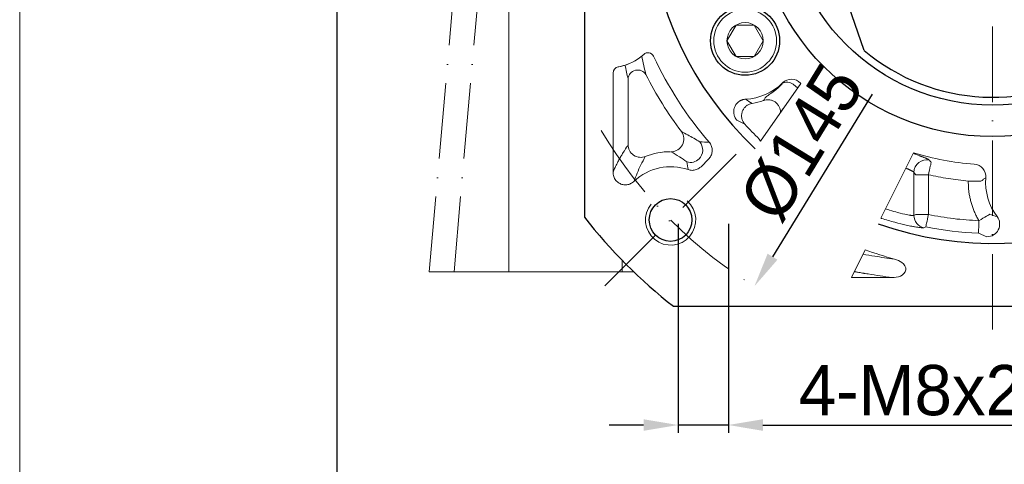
# Model space of a CAD drawing. Header units: millimetres. Extents: x 6154 to 7003, y -654 to -54.
# Tile 2 of 10: x 6154 to 6311, y -380 to -310. Entities that reach past the tile are written whole.
import ezdxf

# ---------------------------------------------------------------- set-up
doc = ezdxf.new("R2010")
doc.units = ezdxf.units.MM
doc.header["$PDSIZE"] = -5
doc.linetypes.add('ACAD_ISO10W100', pattern=[18, 12, -3, 0, -3])
doc.layers.get('0').update_dxf_attribs({"lineweight": 18})
doc.layers.get('Defpoints').update_dxf_attribs({"lineweight": 18})
for name, color, linetype, lineweight in [('中心线层', 7, 'ACAD_ISO10W100', 0), ('图框_外框线', 7, 'Continuous', 18), ('尺寸线层', 3, 'Continuous', 18), ('标注线', 7, 'Continuous', 18), ('粗实线', 7, 'Continuous', 40), ('细实线', 7, 'Continuous', 18)]:
    doc.layers.add(name, color=color, linetype=linetype, lineweight=lineweight)
doc.styles.add('工程字', font='txt')
doc.dimstyles.new('ISO-25', dxfattribs={"dimtxt": 8, "dimasz": 4, "dimexe": 1.25, "dimexo": 0.625, "dimgap": 1.7, "dimtad": 1, "dimtxsty": '工程字', "dimcen": 2, "dimdle": 8, "dimadec": 0, "dimazin": 0, "dimtfac": 1, "dimtmove": 0, "dimatfit": 3, "dimfxl": 1, "dimarcsym": 0})

# ---------------------------------------------------------------- blocks, each defined once
blk = doc.blocks.new('*X16')
at = {"layer": 'Defpoints', "color": 0}
for p in [(6239.3, -290.34), (6379.3, -290.34), (6390.26, -323.88), (6347.84, -328.88), (6373.3, -354.33)]:
    blk.add_point(p, dxfattribs=at)
at = {"layer": '尺寸线层', "color": 0, "lineweight": -2}
blk.add_line((6379.93, -290.34), (6398.18, -290.34), dxfattribs=at)
blk.add_arc((6309.3, -290.34), 87.63, 317.6157, 357.3843, dxfattribs=at)
at = {"layer": '尺寸线层', "color": 0}
for points in [[(6397.5, -294.36), (6396.17, -294.33), (6396.93, -290.34)], [(6373.55, -348.95), (6374.51, -349.87), (6371.26, -352.3)]]:
    blk.add_solid(points, dxfattribs=at)
at = {"layer": '尺寸线层', "color": 0, "insert": (6384.99, -321.69), "char_height": 8, "attachment_point": 5, "rotation": 67.5, "style": '工程字'}
blk.add_mtext('\\A1;45%%d', dxfattribs=at)
blk = doc.blocks.new('*X25')
at = {"layer": 'Defpoints', "color": 0}
for p in [(6347.22, -228.55), (6271.39, -352.14)]:
    blk.add_point(p, dxfattribs=at)
at = {"layer": '尺寸线层', "color": 0, "lineweight": -2}
blk.add_line((6290.12, -321.61), (6274.27, -347.45), dxfattribs=at)
at = {"layer": '尺寸线层', "color": 0}
blk.add_solid([(6273.48, -346.97), (6275.05, -347.93), (6271.39, -352.14)], dxfattribs=at)
at = {"layer": '尺寸线层', "color": 0, "insert": (6278.94, -329.31), "char_height": 8.5, "attachment_point": 5, "rotation": 58.4699, "style": '工程字'}
blk.add_mtext('\\A1;{\\H0.9412x;%%C145}', dxfattribs=at)
blk = doc.blocks.new('*X26')
at = {"layer": 'Defpoints', "color": 0}
for p in [(6259.23, -341.61), (6267.23, -341.61), (6259.23, -374.23)]:
    blk.add_point(p, dxfattribs=at)
at = {"layer": '尺寸线层', "color": 0, "lineweight": -2}
for p, q in [((6259.23, -342.23), (6259.23, -375.48)), ((6267.23, -342.23), (6267.23, -375.48)), ((6253.73, -374.23), (6248.23, -374.23)), ((6267.23, -374.23), (6259.23, -374.23)), ((6272.73, -374.23), (6320.29, -374.23))]:
    blk.add_line(p, q, dxfattribs=at)
at = {"layer": '尺寸线层', "color": 0}
for points in [[(6253.73, -375.15), (6253.73, -373.31), (6259.23, -374.23)], [(6272.73, -373.31), (6272.73, -375.15), (6267.23, -374.23)]]:
    blk.add_solid(points, dxfattribs=at)
at = {"layer": '尺寸线层', "color": 0, "insert": (6299.26, -368.73), "char_height": 8.5, "attachment_point": 5, "style": '工程字'}
blk.add_mtext('\\A1;{\\H0.9412x;4-M8x20\\P}', dxfattribs=at)

msp = doc.modelspace()

# ---------------------------------------------------------------- linework, layer by layer
for p, q in [((6232.3005, -349.3418), (6232.3005, -249.9328)), ((6232.3005, -349.8418), (6232.3005, -249.9328)), ((6248.8762, -333.9821), (6248.8762, -318.2349)), ((6251.2677, -319.1552), (6251.2677, -329.6702)), ((6264.0694, -331.9358), (6262.8769, -333.1283)), ((6250.3028, -348.0064), (6250.3028, -349.8418)), ((6250.3028, -348.0072), (6250.3028, -349.8418)), ((6219.6053, -349.8417), (6249.8005, -349.8417)), ((6250.3028, -349.8418), (6235.3029, -349.8418)), ((6250.3028, -349.8418), (6252.1541, -349.8418)), ((6286.8199, -350.7683), (6293.2951, -350.7683))]:
    msp.add_line(p, q)
at = {"color": 7, "linetype": 'Continuous', "lineweight": 15}
for p, q in [((6275.8703, -319.7954), (6275.8765, -319.8635)), ((6278.7134, -319.8966), (6278.7159, -319.8232)), ((6275.5261, -324.4678), (6275.5261, -324.5169)), ((6268.5768, -325.7051), (6269.8541, -326.3778)), ((6272.1386, -328.7294), (6272.3383, -329.095)), ((6296.7884, -334.0368), (6296.7884, -340.8846)), ((6297.0795, -334.4044), (6296.7884, -334.0368)), ((6297.0795, -334.4044), (6299.0767, -334.4044)), ((6299.0767, -334.4044), (6299.0767, -340.7464)), ((6297.0795, -340.7464), (6296.7884, -340.8846)), ((6297.0795, -340.7464), (6299.0767, -340.7464)), ((6298.3785, -342.8414), (6298.6793, -342.7052)), ((6307.0547, -343.7247), (6308.3911, -344.2708))]:
    msp.add_line(p, q, dxfattribs=at)
for points in [[(6299.5272, -332.4586), (6299.5146, -332.5128), (6299.4863, -332.6349), (6299.4434, -332.8206), (6299.3872, -333.0632), (6299.3199, -333.3539), (6299.2439, -333.6824), (6299.1618, -334.0368), (6299.0767, -334.4044)], [(6307.4369, -335.4489), (6307.3813, -335.4478), (6307.256, -335.4454), (6307.0654, -335.4417), (6306.8165, -335.4369), (6306.5181, -335.4312), (6306.181, -335.4247), (6305.8173, -335.4178), (6305.44, -335.4105)], [(6298.6793, -342.7052), (6298.6893, -342.6562), (6298.7135, -342.537), (6298.751, -342.352), (6298.8005, -342.1079), (6298.8602, -341.8139), (6298.9278, -341.4806), (6299.0009, -341.1204), (6299.0767, -340.7464)], [(6307.1388, -341.7277), (6307.1227, -342.109), (6307.1073, -342.4762), (6307.093, -342.816), (6307.0803, -343.1158), (6307.0699, -343.3645), (6307.0619, -343.5532), (6307.0568, -343.6747), (6307.0547, -343.7247)], [(6307.1388, -341.7277), (6307.4616, -341.5323), (6307.7728, -341.344), (6308.0613, -341.1694), (6308.3166, -341.0149), (6308.5296, -340.8859), (6308.6926, -340.7872), (6308.7999, -340.7223), (6308.8475, -340.6935)]]:
    msp.add_lwpolyline(points, dxfattribs=at)
at = {"lineweight": 15}
for centre, start, end in [((6254.4305, -315.9965), 25.057765, 132.500056), ((6249.8762, -318.2349), 99.847428, 180)]:
    msp.add_arc(centre, 1, start, end, dxfattribs=at)
at = {"color": 7, "linetype": 'Continuous', "lineweight": 15}
for centre, radius, start, end in [((6248.3325, -309.3418), 8.0261, 278.570149, 308.126206), ((6248.3325, -309.3418), 8.0261, 279.847428, 312.500056), ((6309.3028, -290.3418), 53.4303, 222.411462, 225.927722), ((6298.7925, -334.0455), 2.0041, 76.752593, 179.750984), ((6298.7904, -340.8822), 2.002, 180.066391, 258.125367), ((6309.3028, -290.3418), 53.4303, 258.531535, 267.588538)]:
    msp.add_arc(centre, radius, start, end, dxfattribs=at)
for centre, radius, start, end in [((6309.3028, -290.3418), 59.5734, 205.057765, 220.746969), ((6309.3028, -290.3418), 61.9649, 207.003596, 216.90813), ((6258.0375, -341.607), 10.8649, 90, 111.812672), ((6258.0375, -341.607), 8.4734, 70.865406, 133.2348), ((6309.3028, -290.3418), 59.5734, 250.089795, 254.803456)]:
    msp.add_arc(centre, radius, start, end)
for centre, major_axis, ratio, start_param, end_param in [((6252.762, -319.1552), (-1.4585, -0.3502), 0.93641458, 3.392601, 6.03217696), ((6258.1626, -328.7503), (0.9025, 1.7848), 0.98101458, 3.60769667, 5.81708129), ((6261.1594, -330.465), (1.9348, 0.5066), 0.99490252, 4.18532168, 5.23945629)]:
    msp.add_ellipse(centre, major_axis=major_axis, ratio=ratio, start_param=start_param, end_param=end_param)
for points in [[(6254.0934, -318.4767), (6253.8766, -317.5247), (6253.6598, -316.5728), (6253.4453, -315.558)], [(6250.7672, -316.9897), (6250.9272, -317.71), (6251.094, -318.4318), (6251.2677, -319.1552)], [(6264.17, -329.2265), (6263.6798, -329.2163), (6263.1864, -329.204), (6262.69, -329.1895)], [(6260.815, -333.6017), (6260.7592, -333.1925), (6260.6943, -332.7865), (6260.6219, -332.3835)]]:
    msp.add_open_spline(points, degree=3)
for points in [[(6275.8703, -319.7954), (6274.3053, -321.3534), (6272.1848, -322.2856), (6269.9802, -322.3974)], [(6278.7134, -319.8966), (6278.7183, -319.9039), (6278.7231, -319.9112), (6278.7279, -319.9185)], [(6278.7615, -319.8703), (6278.7463, -319.8546), (6278.7311, -319.8389), (6278.7159, -319.8232)], [(6269.9802, -322.3974), (6270.3312, -322.6341), (6270.6788, -322.8522), (6271.0238, -323.0561)], [(6271.0238, -323.0561), (6271.6501, -322.9589), (6272.257, -322.8037), (6272.8501, -322.5894)], [(6272.8501, -322.5894), (6272.925, -322.4592), (6272.9994, -322.327), (6273.073, -322.1927)], [(6296.7015, -330.8997), (6299.8447, -331.875), (6303.0969, -332.4868), (6306.3793, -332.7154)], [(6299.2518, -332.0947), (6299.3435, -332.2165), (6299.4353, -332.3378), (6299.5272, -332.4586)], [(6310.0228, -341.0696), (6308.6901, -339.3072), (6308.0413, -337.0811), (6308.2306, -334.8788)], [(6308.8475, -340.6935), (6309.2254, -340.8268), (6309.6158, -340.9528), (6310.0228, -341.0696)]]:
    msp.add_open_spline(points, degree=3, dxfattribs=at)
for points, knots in [([(6278.7159, -319.8232), (6278.3489, -319.4422), (6277.8244, -319.2164), (6276.772, -319.2065), (6276.2444, -319.4219), (6275.8703, -319.7954)], [0, 0, 0, 0, 1.57341693, 1.57341693, 3.14683386, 3.14683386, 3.14683386, 3.14683386]), ([(6278.2463, -320.6101), (6278.2091, -320.5701), (6278.0484, -320.4055), (6277.7434, -320.147), (6277.3198, -319.8898), (6276.8922, -319.7218), (6276.4897, -319.6578), (6276.1298, -319.6967), (6275.9601, -319.8085), (6275.8765, -319.8635)], [0, 0, 0, 0, 0.13596825, 0.56896007, 0.98782107, 1.40650373, 1.84069148, 2.27296503, 2.69245052, 2.69245052, 2.69245052, 2.69245052]), ([(6275.8765, -319.8635), (6275.8275, -319.9158), (6275.731, -320.0188), (6275.5899, -320.1618), (6275.4546, -320.2943), (6275.3254, -320.4165), (6275.2024, -320.5291), (6275.0856, -320.6329), (6274.9752, -320.7285), (6274.871, -320.8164), (6274.7731, -320.8972), (6274.6814, -320.9713), (6274.5958, -321.0392), (6274.5161, -321.1014), (6274.4422, -321.1581), (6274.374, -321.2099), (6274.3111, -321.2569), (6274.2536, -321.2995), (6274.2012, -321.3381), (6274.1536, -321.3727), (6274.1108, -321.4037), (6274.0725, -321.4313), (6274.0386, -321.4556), (6274.0089, -321.4768), (6273.9833, -321.4951), (6273.9616, -321.5105), (6273.9437, -321.5232), (6273.9296, -321.5332), (6273.919, -321.5407), (6273.9121, -321.5456), (6273.7871, -321.634), (6273.5673, -321.7877), (6273.3715, -321.9268), (6273.24, -322.0262), (6273.1567, -322.0948), (6273.0982, -322.1532), (6273.0801, -322.1816), (6273.073, -322.1927)], [0, 0, 0, 0, 0.11684908, 0.23029176, 0.34029189, 0.44680144, 0.54976463, 0.64912111, 0.74480846, 0.83676408, 0.92492657, 1.00923674, 1.08963828, 1.16607822, 1.23850716, 1.30687936, 1.37115279, 1.43128903, 1.48725314, 1.53901354, 1.5865418, 1.62981255, 1.66880323, 1.70349398, 1.7338675, 1.75990893, 1.78160662, 1.79895188, 1.81193483, 1.820548, 1.82478644, 2.27780031, 2.73745982, 2.88998358, 3.19513586, 3.47649394, 3.65432259, 3.65432259, 3.65432259, 3.65432259]), ([(6269.9802, -322.3974), (6269.931, -322.4008), (6269.8337, -322.4076), (6269.6913, -322.4308), (6269.5552, -322.4623), (6269.4271, -322.5015), (6269.308, -322.5464), (6269.1991, -322.5955), (6269.1007, -322.6468), (6269.0132, -322.6985), (6268.8018, -322.8378), (6268.5016, -323.1164), (6268.2143, -323.5965), (6268.0681, -324.1394), (6268.0768, -324.6054), (6268.1624, -324.9743), (6268.2647, -325.2389), (6268.4033, -325.4897), (6268.5203, -325.6351), (6268.5768, -325.7051)], [0, 0, 0, 0, 0.14821751, 0.29299035, 0.43315972, 0.56760602, 0.69527497, 0.81519841, 0.92650879, 1.02844734, 1.1203663, 1.68696858, 2.23926969, 2.77950282, 3.35509178, 3.61801332, 3.91471469, 4.20498209, 4.47495335, 4.47495335, 4.47495335, 4.47495335]), ([(6275.5261, -324.4678), (6275.525, -324.1961), (6275.4661, -323.8923), (6275.2536, -323.4559), (6275.1625, -323.3143), (6274.943, -323.0547), (6274.8146, -322.9369), (6274.5317, -322.7383), (6274.3772, -322.6576), (6274.0585, -322.5394), (6273.8944, -322.5018), (6273.4117, -322.4503), (6273.106, -322.4981), (6272.8501, -322.5894)], [0, 0, 0, 0, 0.95448578, 0.95448578, 1.43172867, 1.43172867, 1.90897156, 1.90897156, 2.38621445, 2.38621445, 2.86345734, 2.86345734, 3.81794311, 3.81794311, 3.81794311, 3.81794311]), ([(6269.8541, -326.3778), (6269.7353, -326.2223), (6269.5082, -325.925), (6269.3488, -325.4002), (6269.3205, -324.8752), (6269.4296, -324.3592), (6269.6713, -323.886), (6270.0266, -323.4937), (6270.4811, -323.189), (6270.8391, -323.1013), (6271.0238, -323.0561)], [0, 0, 0, 0, 0.58521584, 1.1184418, 1.61953607, 2.15300883, 2.68202194, 3.19508741, 3.72865813, 4.29687622, 4.29687622, 4.29687622, 4.29687622]), ([(6275.8172, -324.045), (6275.7692, -324.1158), (6275.6721, -324.2588), (6275.5751, -324.3977), (6275.5261, -324.4678)], [0, 0, 0, 0, 0.254053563, 0.513311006, 0.513311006, 0.513311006, 0.513311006]), ([(6275.9628, -323.8896), (6275.9591, -323.8929), (6275.9211, -323.9263), (6275.8598, -323.9841), (6275.8315, -324.0245), (6275.8172, -324.045)], [0, 0, 0, 0, 0.01067517, 0.110855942, 0.213635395, 0.213635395, 0.213635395, 0.213635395]), ([(6299.2518, -332.0947), (6299.2449, -332.0866), (6299.2313, -332.0706), (6299.1983, -332.044), (6299.1563, -332.0154), (6299.1047, -331.9846), (6299.0437, -331.9517), (6298.9735, -331.9165), (6298.8943, -331.8791), (6298.8061, -331.8394), (6298.7092, -331.7974), (6298.6037, -331.753), (6298.4896, -331.7062), (6298.3673, -331.657), (6298.2367, -331.6052), (6298.0982, -331.551), (6297.9517, -331.4942), (6297.7975, -331.4347), (6297.5898, -331.355), (6297.3193, -331.2517), (6296.9903, -331.1258), (6296.7622, -331.0382), (6296.6535, -330.9963)], [0, 0, 0, 0, 0.12962029, 0.25882336, 0.38764066, 0.51610114, 0.64423141, 0.77205586, 0.8995968, 1.02687465, 1.15390807, 1.28071413, 1.40730846, 1.53370547, 1.65991845, 1.78595982, 1.91184126, 2.0375739, 2.16316851, 2.39567295, 2.62780888, 2.82878473, 2.82878473, 2.82878473, 2.82878473]), ([(6296.7884, -334.0368), (6296.7818, -334.028), (6296.7685, -334.0104), (6296.7356, -333.9807), (6296.6936, -333.9485), (6296.6418, -333.9136), (6296.5806, -333.876), (6296.5103, -333.8357), (6296.431, -333.7928), (6296.3432, -333.7472), (6296.2469, -333.6989), (6296.1425, -333.648), (6296.0302, -333.5944), (6295.9103, -333.5381), (6295.7829, -333.4792), (6295.6425, -333.4148), (6295.5411, -333.3689), (6295.4859, -333.344)], [0, 0, 0, 0, 0.0997939, 0.19942237, 0.29887387, 0.39813208, 0.49717646, 0.59598274, 0.69452341, 0.79276825, 0.89068476, 0.98823871, 1.08539454, 1.18211589, 1.27836606, 1.37410847, 1.48190895, 1.48190895, 1.48190895, 1.48190895]), ([(6308.2306, -334.8788), (6308.2766, -334.3518), (6308.1025, -333.8086), (6307.418, -333.0082), (6306.9075, -332.7514), (6306.3793, -332.7154)], [0, 0, 0, 0, 1.57453912, 1.57453912, 3.14907824, 3.14907824, 3.14907824, 3.14907824]), ([(6305.44, -335.4105), (6304.371, -335.2992), (6302.2321, -335.0765), (6300.1288, -334.6285), (6299.0767, -334.4044)], [0, 0, 0, 0, 3.22222749, 6.44694726, 6.44694726, 6.44694726, 6.44694726]), ([(6307.1388, -341.7277), (6307.0821, -341.6324), (6306.969, -341.442), (6306.8097, -341.1509), (6306.6584, -340.8563), (6306.5158, -340.5579), (6306.3818, -340.2558), (6306.2564, -339.9498), (6306.1395, -339.6401), (6306.0312, -339.3267), (6305.9315, -339.0094), (6305.8103, -338.5823), (6305.6813, -338.0435), (6305.5632, -337.391), (6305.4832, -336.7344), (6305.438, -336.0736), (6305.4393, -335.6318), (6305.44, -335.4105)], [0, 0, 0, 0, 0.3326664, 0.6643792, 0.9954007, 1.32599485, 1.65642661, 1.98696134, 2.31786415, 2.64939925, 2.98182938, 3.31541513, 3.98115167, 4.64323254, 5.30376974, 5.96489002, 6.62871455, 6.62871455, 6.62871455, 6.62871455]), ([(6308.2306, -334.8788), (6308.0986, -334.9711), (6307.829, -335.1597), (6307.5694, -335.3512), (6307.4369, -335.4489)], [0, 0, 0, 0, 0.478494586, 0.977189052, 0.977189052, 0.977189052, 0.977189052]), ([(6296.7884, -340.8846), (6296.7818, -340.8875), (6296.7686, -340.8933), (6296.7361, -340.899), (6296.6944, -340.9023), (6296.6427, -340.903), (6296.5814, -340.9011), (6296.5104, -340.8966), (6296.4301, -340.8893), (6296.3404, -340.8793), (6296.2415, -340.8665), (6296.1335, -340.8508), (6295.9413, -340.8203), (6295.4047, -340.722), (6294.3952, -340.4866), (6293.167, -340.1197), (6292.4895, -339.8888), (6292.2697, -339.8106)], [0, 0, 0, 0, 0.15490347, 0.30997622, 0.46518449, 0.62049128, 0.77585707, 0.93124057, 1.08659946, 1.24189108, 1.39707318, 1.5521046, 1.70694608, 2.16093274, 3.40133213, 4.26450039, 4.66639075, 4.66639075, 4.66639075, 4.66639075]), ([(6291.5215, -341.315), (6291.5542, -341.3257), (6292.3249, -341.5791), (6293.7775, -342.0127), (6295.3712, -342.3993), (6296.3829, -342.6053), (6296.9749, -342.7103), (6297.4988, -342.7925), (6297.8719, -342.8378), (6298.1203, -342.8559), (6298.2471, -342.859), (6298.3353, -342.8546), (6298.3643, -342.8457), (6298.3785, -342.8414)], [0, 0, 0, 0, 0.06140499, 1.4511543, 2.84377747, 3.69772109, 4.24126621, 4.75319437, 5.64123482, 6.01834502, 6.37874004, 6.72221343, 7.04864935, 7.04864935, 7.04864935, 7.04864935]), ([(6299.0767, -340.7464), (6300.4107, -340.9897), (6303.0786, -341.4765), (6305.7854, -341.6439), (6307.1388, -341.7277)], [0, 0, 0, 0, 4.06440208, 8.12880424, 8.12880424, 8.12880424, 8.12880424]), ([(6308.3911, -344.2708), (6309.1453, -344.284), (6309.8781, -343.8452), (6310.3845, -342.8529), (6310.4582, -342.4684), (6310.3898, -341.7291), (6310.2488, -341.3671), (6310.0228, -341.0696)], [0, 0, 0, 0, 2.21822216, 2.21822216, 3.32733325, 3.32733325, 4.43644433, 4.43644433, 4.43644433, 4.43644433])]:
    msp.add_open_spline(points, degree=3, knots=knots, dxfattribs=at)
for points, knots in [([(6262.69, -329.1895), (6262.3692, -328.9917), (6261.6757, -328.5642), (6260.7116, -328.0336), (6260.0879, -327.7205), (6259.7557, -327.5538)], [0, 0, 0, 0, 0.9642371, 2.08420553, 3.36100607, 3.36100607, 3.36100607, 3.36100607]), ([(6262.5683, -331.8739), (6262.8817, -331.556), (6263.1202, -331.069), (6263.1668, -330.041), (6262.9734, -329.5344), (6262.69, -329.1895)], [0, 0, 0, 0, 1.46189453, 1.46189453, 2.92378906, 2.92378906, 2.92378906, 2.92378906]), ([(6264.0694, -331.9358), (6264.2272, -331.7796), (6264.3608, -331.5942), (6264.5563, -331.1948), (6264.6209, -330.9751), (6264.6717, -330.5353), (6264.6595, -330.3092), (6264.5627, -329.8805), (6264.477, -329.672), (6264.3048, -329.3945), (6264.2405, -329.3075), (6264.17, -329.2265)], [0, 0, 0, 0, 0.66984321, 0.66984321, 1.34022029, 1.34022029, 2.0032444, 2.0032444, 2.66383737, 2.66383737, 2.98432582, 2.98432582, 2.98432582, 2.98432582]), ([(6248.8762, -333.9821), (6248.9426, -333.8285), (6249.0253, -333.6407), (6249.174, -333.3174), (6249.2277, -333.2028), (6249.3144, -333.0217), (6249.3593, -332.9289), (6249.4065, -332.8329), (6249.4384, -332.7682), (6249.4548, -332.7352), (6249.6021, -332.4405), (6249.7175, -332.2216), (6249.8668, -331.945), (6249.9127, -331.8615), (6249.9756, -331.7483), (6250.0055, -331.6947), (6250.0333, -331.6455), (6250.0468, -331.6216), (6250.0534, -331.6098), (6250.06, -331.5983), (6250.0643, -331.5908), (6250.0665, -331.5868), (6250.1328, -331.4702), (6250.2149, -331.3282), (6250.3646, -331.0768), (6250.419, -330.9867), (6250.5072, -330.8427), (6250.553, -330.7684), (6250.6093, -330.6782), (6250.6382, -330.6321), (6250.6508, -330.6122), (6250.6592, -330.5989), (6250.6635, -330.592), (6250.9307, -330.1687), (6251.1308, -329.8725), (6251.2677, -329.6702)], [0, 0, 0, 0, 0.61732256, 0.61732256, 0.92598384, 0.92598384, 1.08031449, 1.15747981, 1.15747981, 1.23464513, 1.23464513, 1.85196769, 1.85196769, 2.16062897, 2.16062897, 2.31495961, 2.39212493, 2.39212493, 2.43070759, 2.44999892, 2.44999892, 2.46929025, 2.46929025, 3.08661282, 3.08661282, 3.3952741, 3.3952741, 3.54960474, 3.62677006, 3.66535272, 3.68464405, 3.68464405, 3.70393538, 3.70393538, 4.93858051, 4.93858051, 4.93858051, 4.93858051]), ([(6251.2677, -329.6702), (6251.2738, -330.2157), (6251.5704, -330.9127), (6252.7344, -331.7006), (6253.4917, -331.717), (6254.0004, -331.5199)], [0, 0, 0, 0, 1.91037373, 1.91037373, 3.82074747, 3.82074747, 3.82074747, 3.82074747]), ([(6258.1432, -330.7426), (6258.5531, -330.9914), (6259.2957, -331.442), (6260.2116, -332.0923), (6260.6219, -332.3835)], [0, 0, 0, 0, 1.64167048, 2.97361424, 2.97361424, 2.97361424, 2.97361424]), ([(6252.2334, -335.4337), (6252.3901, -335), (6252.7299, -334.06), (6253.3186, -332.7744), (6253.7632, -331.9564), (6254.0004, -331.5199)], [0, 0, 0, 0, 1.22760368, 2.66088711, 4.30028359, 4.30028359, 4.30028359, 4.30028359]), ([(6260.815, -333.6017), (6261.0238, -333.675), (6261.248, -333.7135), (6261.6908, -333.7142), (6261.9154, -333.6763), (6262.3326, -333.5305), (6262.531, -333.4208), (6262.7642, -333.2353), (6262.8222, -333.1833), (6262.8769, -333.1283)], [0, 0, 0, 0, 0.66695627, 0.66695627, 1.33416533, 1.33416533, 1.99839986, 1.99839986, 2.22955219, 2.22955219, 2.22955219, 2.22955219]), ([(6248.8762, -333.9821), (6248.8734, -334.2181), (6248.9097, -334.4581), (6249.0597, -334.9077), (6249.176, -335.1235), (6249.4669, -335.485), (6249.6426, -335.6388), (6250.0203, -335.8639), (6250.225, -335.9427), (6250.6387, -336.0254), (6250.8528, -336.0321), (6251.2714, -335.9781), (6251.4809, -335.9151), (6251.8787, -335.725), (6252.0698, -335.5912), (6252.2333, -335.4336)], [0, 0, 0, 0, 0.71444103, 0.71444103, 1.43133666, 1.43133666, 2.1115646, 2.1115646, 2.75052464, 2.75052464, 3.37613471, 3.37613471, 4.01791986, 4.01791986, 4.70485196, 4.70485196, 4.70485196, 4.70485196]), ([(6288.6574, -347.0738), (6289.2593, -347.1779), (6290.8248, -347.4358), (6292.6131, -347.6834), (6293.6868, -347.832)], [0, 0, 0, 0, 2.03282835, 5.08645016, 5.08645016, 5.08645016, 5.08645016]), ([(6293.6868, -347.8323), (6294.1161, -347.935), (6294.5214, -348.1061), (6295.2289, -348.6539), (6295.5455, -349.068), (6295.4433, -350.0089), (6295.0301, -350.3521), (6294.1986, -350.7161), (6293.7433, -350.7818), (6293.2951, -350.7683)], [0, 0, 0, 0, 1.34851598, 1.34851598, 2.69703197, 2.69703197, 4.04554795, 4.04554795, 5.39406393, 5.39406393, 5.39406393, 5.39406393]), ([(6293.2951, -350.7683), (6292.003, -350.596), (6290.5787, -350.384), (6289.1682, -350.1483), (6288.9948, -350.119), (6288.9563, -350.1124), (6288.9401, -350.1097), (6288.8881, -350.1009), (6288.7842, -350.0831), (6288.4023, -350.0175), (6287.983, -349.9435), (6287.5962, -349.8735), (6287.4905, -349.8542), (6287.42, -349.8413), (6287.3881, -349.8355), (6287.3344, -349.8257), (6287.3135, -349.8218), (6287.2926, -349.818)], [0, 0, 0, 0, 3.69487145, 4.15673038, 4.21446275, 4.21446275, 4.27219511, 4.27219511, 4.38765984, 4.61858931, 5.54230717, 5.77323664, 5.88870137, 5.88870137, 6.0041661, 6.0041661, 6.0778102, 6.0778102, 6.0778102, 6.0778102])]:
    msp.add_open_spline(points, degree=3, knots=knots)
at = {"layer": '中心线层'}
for p, q in [((6309.3028, -220.3418), (6309.3028, -360.3418)), ((6219.6053, -349.8417), (6230.0165, -230.8418)), ((6223.5596, -349.8417), (6233.9707, -230.8418)), ((6268.4903, -331.1543), (6247.5848, -352.0597))]:
    msp.add_line(p, q, dxfattribs=at)
msp.add_arc((6309.3028, -290.3418), 72.5, 210.73805, 239.26195, dxfattribs=at)
at = {"layer": '图框_外框线', "color": 3}
msp.add_lwpolyline([(6154.3928, -654.2809), (7002.8394, -654.2809), (7002.8394, -54.308), (6154.3928, -54.308)], close=True, dxfattribs=at)
at = {"layer": '图框_外框线', "color": 3, "lineweight": 25}
msp.add_lwpolyline([(6204.8956, -644.1803), (6992.7388, -644.1803), (6992.7388, -64.4085), (6204.8956, -64.4085)], close=True, dxfattribs=at)
at = {"layer": '标注线'}
for p, q in [((6278.7615, -319.8703), (6272.3383, -329.095)), ((6296.7015, -330.8997), (6291.5215, -341.315)), ((6289.0152, -346.3543), (6286.8199, -350.7683))]:
    msp.add_line(p, q, dxfattribs=at)
at = {"layer": '粗实线', "lineweight": 30}
for p, q in [((6244.3028, -239.5357), (6244.3028, -341.1478)), ((6258.4968, -355.3418), (6360.1088, -355.3418))]:
    msp.add_line(p, q, dxfattribs=at)
at = {"layer": '粗实线', "linetype": 'Continuous', "lineweight": 30}
msp.add_line((6288.8652, -314.6392), (6278.2243, -283.8463), dxfattribs=at)
at = {"layer": '粗实线', "lineweight": 30}
for centre, radius in [((6309.3028, -290.3418), 38), ((6309.3028, -290.3418), 33), ((6269.8986, -313.0918), 5.5), ((6258.0375, -341.607), 3.4)]:
    msp.add_circle(centre, radius, dxfattribs=at)
for radius, start, end in [(55, 250.635704, 226.586158), (31.75, 229.931457, 168.194953), (82.5, 218.01228, 231.98772)]:
    msp.add_arc((6309.3028, -290.3418), radius, start, end, dxfattribs=at)
at = {"layer": '细实线'}
msp.add_lwpolyline([(6272.7854, -313.0918), (6271.342, -310.5918), (6268.4553, -310.5918), (6267.0119, -313.0918), (6268.4553, -315.5918), (6271.342, -315.5918)], close=True, dxfattribs=at)
for radius in [5, 2.8868]:
    msp.add_circle((6269.8986, -313.0918), radius, dxfattribs=at)
msp.add_arc((6258.0375, -341.607), 4, 140.798847, 49.218073, dxfattribs=at)

# ---------------------------------------------------------------- dimensions: what is measured, and where the dimension line sits
at = {"layer": '尺寸线层'}
dim = msp.add_diameter_dim_2p(p1=(6347.2164, -228.5452), p2=(6271.3892, -352.1383), text='{\\H0.9412x;<>}', dimstyle='ISO-25', override={"dimtxt": 8.5, "dimasz": 5.5, "dimgap": 1.5, "dimpost": '%%C<>', "dimsah": 1, "dimdle": 11, "dimtolj": 1}, dxfattribs=at)
dim.commit()
dim.dimension.update_dxf_attribs({"geometry": '*X25', "text_midpoint": (6283.6289, -332.1884), "dimtype": 163})
dim = msp.add_angular_dim_2l(base=(6390.2596, -323.8751), line1=((6347.8401, -328.8791), (6373.296, -354.3349)), line2=((6239.3028, -290.3418), (6379.3028, -290.3418)), dimstyle='ISO-25', override={"dimtad": 1, "dimtih": 0, "dimtoh": 0, "dimsah": 1, "dimtdec": 0, "dimtolj": 1, "dimtzin": 0}, dxfattribs=at)
dim.commit()
dim.dimension.update_dxf_attribs({"geometry": '*X16', "text_midpoint": (6384.9935, -321.6938)})
dim = msp.add_linear_dim(base=(6259.2319, -374.2312), p1=(6267.2319, -341.607), p2=(6259.2319, -341.607), text='{\\H0.9412x;4-M<>x20\\P}', dimstyle='ISO-25', override={"dimtxt": 8.5, "dimasz": 5.5, "dimgap": 1.5, "dimsah": 1, "dimdle": 11, "dimtolj": 1}, dxfattribs=at)
dim.commit()
dim.dimension.update_dxf_attribs({"geometry": '*X26', "text_midpoint": (6299.2631, -374.2312), "dimtype": 160})

doc.saveas('drawing.dxf')
